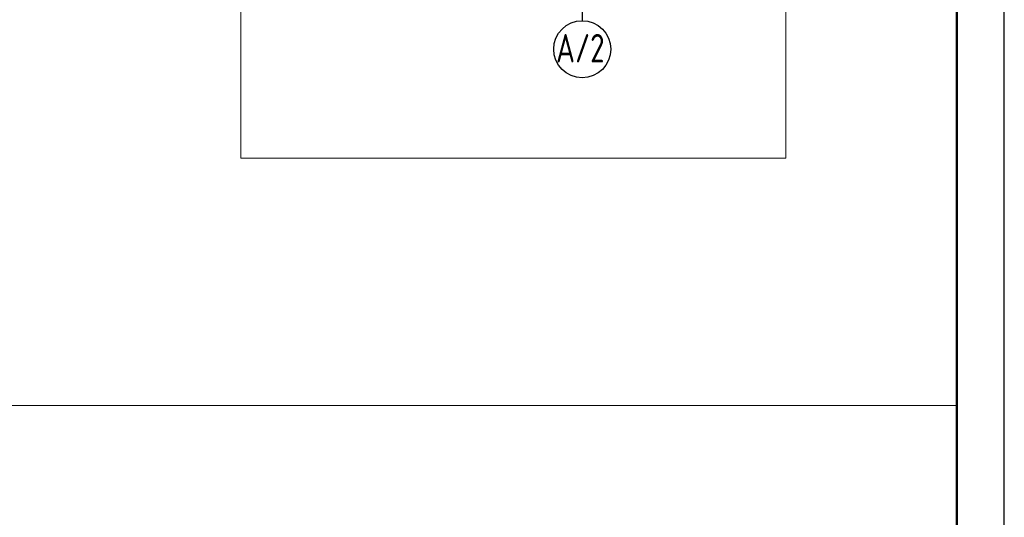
# Model space of a CAD drawing. Header units: millimetres. Extents: x 0 to 42000, y 0 to 29700.
# Tile 14 of 18: x 31631 to 42000, y 14850 to 20089. Entities that reach past the tile are written whole.
import ezdxf

# ---------------------------------------------------------------- set-up
doc = ezdxf.new("R2010")
doc.units = ezdxf.units.MM
doc.linetypes.add('______5', pattern=[1100, 800, -100, 100, -100])
doc.layers.add('Standard', color=7, linetype='Continuous', lineweight=25)
doc.layers.add('Оси', color=7, linetype='______5')
doc.styles.add('ISOCPEUR', font='txt')

msp = doc.modelspace()

# ---------------------------------------------------------------- linework, layer by layer
at = {"layer": 'Standard', "color": 7, "linetype": 'Continuous', "lineweight": 25, "transparency": 33554687}
msp.add_lwpolyline([(0, 0), (42000, 0), (42000, 29700), (0, 29700), (0, 0)], close=True, dxfattribs=at)
at = {"layer": 'Standard', "color": 7, "linetype": 'Continuous', "lineweight": 50, "transparency": 33554687}
msp.add_lwpolyline([(2000, 29200), (41500, 29200), (41500, 500), (2000, 500), (2000, 29200)], close=True, dxfattribs=at)
at = {"layer": 'Standard', "color": 7, "linetype": 'Continuous', "lineweight": 13, "transparency": 33554687}
msp.add_lwpolyline([(41500, 29200), (21298, 29200), (21298, 16028), (41500, 16028), (41500, 29200)], dxfattribs=at)
at = {"layer": 'Standard', "color": 254, "linetype": 'Continuous', "lineweight": 18, "true_color": 0xc4c4ff, "transparency": 33554687}
msp.add_lwpolyline([(33961, 18631), (39698, 18631), (39698, 28662), (33961, 28662), (33961, 18631)], dxfattribs=at)
at = {"layer": 'Оси', "color": 8, "linetype": '______5', "lineweight": -3, "transparency": 33554687}
msp.add_line((37555, 21489), (37555, 20078), dxfattribs=at)
at = {"layer": 'Оси', "color": 7, "linetype": 'Continuous', "lineweight": -3, "transparency": 33554687}
msp.add_circle((37555, 19778), 300, dxfattribs=at)

# ---------------------------------------------------------------- texts
at = {"layer": 'Оси', "color": 7, "linetype": 'Continuous', "lineweight": 25, "transparency": 33554687, "insert": (37279, 19638), "char_height": 300, "width": 662.03, "attachment_point": 7, "style": 'ISOCPEUR'}
msp.add_mtext('\\W0.74;А/2', dxfattribs=at)

doc.saveas('drawing.dxf')
